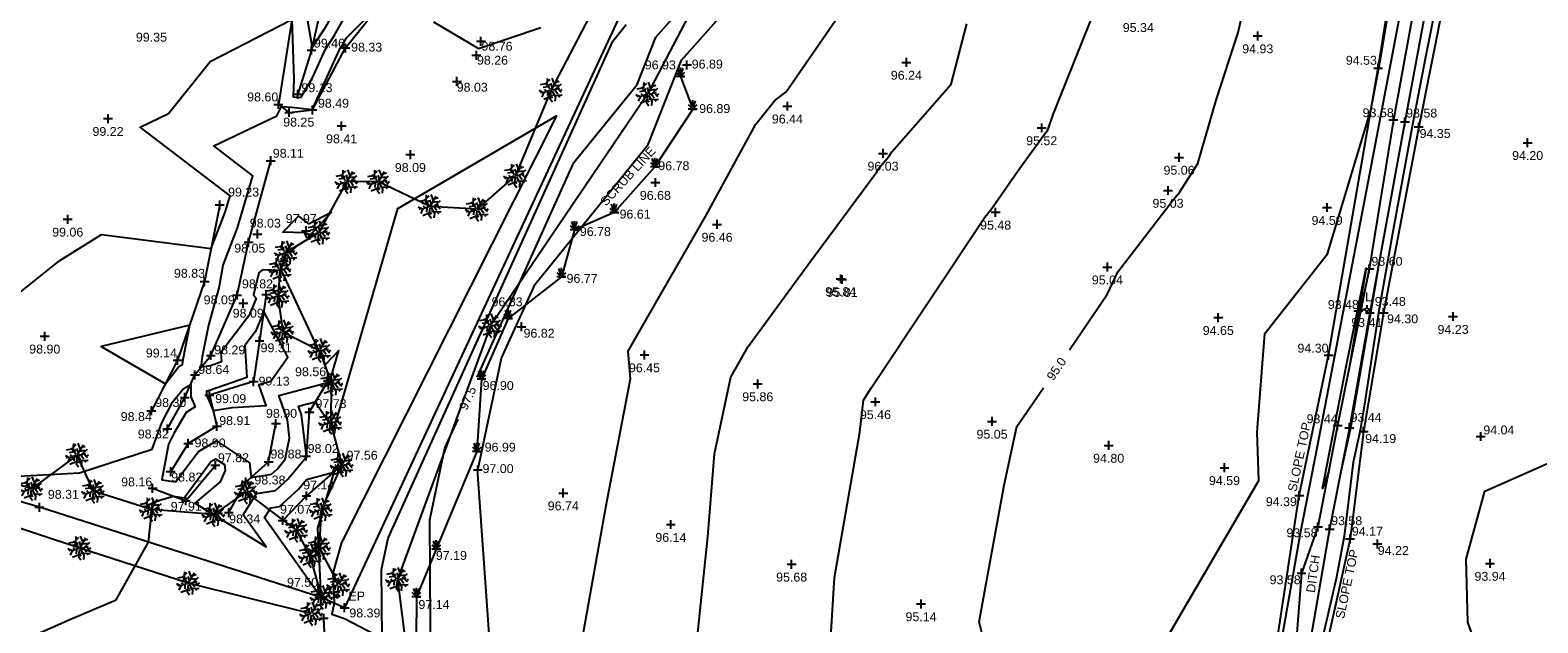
# Model space of a CAD drawing. Header units: metres. Extents: x 610185 to 614128, y 655663 to 660921.
# Tile 75 of 94: x 613217 to 613344, y 658086 to 658136. Entities that reach past the tile are written whole.
import ezdxf
from ezdxf.enums import TextEntityAlignment as Align

# ---------------------------------------------------------------- set-up
doc = ezdxf.new("R2010")
doc.units = ezdxf.units.M
doc.header["$MEASUREMENT"] = 0
doc.linetypes.add('DASHED', pattern=[19.05, 12.7, -6.35])
for name, color, linetype in [('3D_FENCE_ELEVATION', 7, 'Continuous'), ('3D_FENCE_LINE', 7, 'FENCELINE1'), ('3D_FENCE_SYMBOL', 7, 'Continuous'), ('CONTOUR_ELEVATION', 56, 'Continuous'), ('CONTOUR_MJR', 34, 'Continuous'), ('CONTOUR_MJR_LABELS', 56, 'Continuous'), ('CONTOUR_MNR', 53, 'Continuous'), ('CONTOUR_SYMBOL', 56, 'Continuous'), ('DITCH_ELEVATION', 34, 'Continuous'), ('DITCH_LINE', 34, 'Continuous'), ('DITCH_SYMBOL', 34, 'Continuous'), ('ELECTRICITY_POLE_CODE', 20, 'Continuous'), ('ELECTRICITY_POLE_SYMBOL', 20, 'Continuous'), ('HEDGE_LINE', 93, 'Continuous'), ('HEDGE_SYMBOL', 93, 'Continuous'), ('INVERT_LEVEL_CODE', 132, 'Continuous'), ('INVERT_LEVEL_ELEVATION', 132, 'Continuous'), ('INVERT_LEVEL_SYMBOL', 132, 'Continuous'), ('SCRUB_ELEVATION', 255, 'Continuous'), ('SCRUB_SYMBOL', 93, 'Continuous'), ('SCRUP_LINE', 7, 'Continuous'), ('SLOPE_BOTTOM_ELEVATION', 30, 'Continuous'), ('SLOPE_BOTTOM_LINE', 30, 'DASHED'), ('SLOPE_BOTTOM_SYMBOL', 30, 'Continuous'), ('SLOPE_TOP_ELEVATION', 40, 'Continuous'), ('SLOPE_TOP_LINE', 40, 'Continuous'), ('SLOPE_TOP_SYMBOL', 40, 'Continuous'), ('TEXTS', 7, 'Continuous')]:
    doc.layers.add(name, color=color, linetype=linetype)
doc.styles.add('REGULAR', font='swissl.ttf')
doc.linetypes.add('FENCELINE1', pattern='A,6.35,-2.54,[133,ltypeshp.shx,S=2.54,R=0,X=-2.54,Y=0],-2.54,25.4', length=36.83)

# ---------------------------------------------------------------- blocks, each defined once
blk = doc.blocks.new('092')
at = {"color": 0, "linetype": 'Continuous'}
for p, q in [((-0.23, 0.25), (-0.46, 0.21)), ((-0.13, 0.13), (-0.34, 0.1)), ((-0.2, -0.08), (-0.28, 0.01)), ((-0.04, 0.03), (-0.26, 0.29)), ((-0.17, 0.18), (-0.15, 0.48)), ((-0.16, 0.35), (-0.04, 0.44)), ((-0.1, 0.1), (-0.09, 0.24)), ((0.05, 0.08), (-0.01, 0.28)), ((0.03, 0.05), (0.26, 0.43)), ((0.14, 0.24), (0.04, 0.5)), ((0.06, 0), (0.37, 0.07)), ((0.1, 0.17), (0.33, 0.2)), ((0.14, 0.02), (0.28, -0.16)), ((0.2, 0.33), (0.34, 0.37)), ((0.2, 0.04), (0.43, 0.25)), ((0.28, 0.05), (0.42, -0.1)), ((0.37, -0.05), (0.47, 0.01)), ((-0.32, -0.12), (-0.5, -0.03)), ((-0.4, -0.08), (-0.46, -0.13)), ((-0.32, -0.12), (-0.4, -0.3)), ((-0.05, -0.02), (-0.32, -0.12)), ((-0.04, -0.29), (-0.31, -0.4)), ((-0.14, -0.06), (-0.15, -0.24)), ((-0.01, -0.06), (-0.05, -0.36)), ((-0.05, -0.36), (0.05, -0.5)), ((-0.03, -0.21), (0.06, -0.33)), ((0.04, -0.05), (0.18, -0.3)), ((0.09, -0.14), (0.08, -0.25)), ((0.14, -0.23), (0.46, -0.21)), ((0.18, -0.3), (0.16, -0.48)), ((0.31, -0.22), (0.36, -0.3))]:
    blk.add_line(p, q, dxfattribs=at)
blk = doc.blocks.new('003')
at = {"color": 0}
for p, q in [((-0.5, 0.5), (0, 0)), ((0.5, 0), (-0.5, 0)), ((0, 0), (-0.3, 0.94)), ((0, 0), (0, 1)), ((0, 0), (0.3, 0.94)), ((0, 0), (0.5, 0.5)), ((0, 0), (0.5, 0))]:
    blk.add_line(p, q, dxfattribs=at)
blk = doc.blocks.new('S061')
at = {"color": 0, "linetype": 'Continuous'}
for p, q in [((-0.5, 0), (0.5, 0)), ((0, -0.5), (0, 0.5))]:
    blk.add_line(p, q, dxfattribs=at)
blk = doc.blocks.new('S066')
at = {"color": 0, "linetype": 'Continuous'}
for p, q in [((-0.5, 0), (-0.19, 0)), ((-0.19, 0), (-0.18, 0.06)), ((-0.17, -0.08), (-0.19, 0)), ((-0.18, 0.06), (-0.16, 0.1)), ((-0.16, 0.1), (-0.13, 0.13)), ((-0.13, 0.13), (-0.1, 0.16)), ((-0.1, 0.16), (-0.06, 0.18)), ((-0.06, 0.18), (0, 0.19)), ((0, 0.5), (0, 0.19)), ((0, 0.19), (0.06, 0.18)), ((0.06, 0.18), (0.1, 0.16)), ((0.1, 0.16), (0.13, 0.13)), ((0.13, 0.13), (0.16, 0.1)), ((0.16, 0.1), (0.18, 0.06)), ((0.18, 0.06), (0.19, 0)), ((0.19, 0), (0.18, -0.04)), ((0.5, 0), (0.19, 0)), ((-0.16, -0.1), (-0.17, -0.08)), ((-0.13, -0.13), (-0.16, -0.1)), ((-0.1, -0.16), (-0.13, -0.13)), ((-0.06, -0.18), (-0.1, -0.16)), ((-0.02, -0.19), (-0.06, -0.18)), ((0, -0.19), (-0.02, -0.19)), ((0.06, -0.18), (0, -0.19)), ((0, -0.5), (0, -0.19)), ((0.1, -0.16), (0.06, -0.18)), ((0.13, -0.13), (0.1, -0.16)), ((0.16, -0.1), (0.13, -0.13)), ((0.18, -0.04), (0.16, -0.1))]:
    blk.add_line(p, q, dxfattribs=at)
blk = doc.blocks.new('044')
at = {"color": 0, "linetype": 'Continuous'}
for p, q in [((-0.5, 0), (-0.48, 0.13)), ((-0.48, -0.13), (-0.5, 0)), ((-0.48, 0.13), (-0.43, 0.25)), ((-0.43, 0.25), (-0.35, 0.35)), ((-0.4, 0.03), (-0.37, 0.16)), ((-0.39, -0.1), (-0.4, 0.03)), ((-0.37, 0.16), (-0.29, 0.27)), ((-0.35, 0.35), (-0.25, 0.43)), ((-0.3, 0), (-0.28, 0.11)), ((-0.28, -0.11), (-0.3, 0)), ((-0.29, 0.27), (-0.19, 0.35)), ((-0.28, 0.11), (-0.21, 0.21)), ((-0.25, 0.43), (-0.13, 0.48)), ((-0.21, 0.21), (-0.11, 0.28)), ((-0.19, 0.35), (-0.07, 0.39)), ((-0.13, 0.48), (0, 0.5)), ((-0.11, 0.28), (0, 0.3)), ((-0.07, 0.39), (0.07, 0.39)), ((0, 0.5), (0.13, 0.48)), ((0, 0.3), (0.11, 0.28)), ((0.07, 0.39), (0.19, 0.35)), ((0.11, 0.28), (0.21, 0.21)), ((0.13, 0.48), (0.25, 0.43)), ((0.19, 0.35), (0.29, 0.27)), ((0.21, 0.21), (0.28, 0.11)), ((0.25, 0.43), (0.35, 0.35)), ((0.28, 0.11), (0.3, 0)), ((0.3, 0), (0.28, -0.11)), ((0.29, 0.27), (0.37, 0.16)), ((0.35, 0.35), (0.43, 0.25)), ((0.37, 0.16), (0.4, 0.03)), ((0.4, 0.03), (0.39, -0.1)), ((0.43, 0.25), (0.48, 0.13)), ((0.48, 0.13), (0.5, 0)), ((0.5, 0), (0.48, -0.13)), ((-0.43, -0.25), (-0.48, -0.13)), ((-0.35, -0.35), (-0.43, -0.25)), ((-0.33, -0.22), (-0.39, -0.1)), ((-0.25, -0.43), (-0.35, -0.35)), ((-0.25, -0.32), (-0.33, -0.22)), ((-0.21, -0.21), (-0.28, -0.11)), ((-0.13, -0.38), (-0.25, -0.32)), ((-0.13, -0.48), (-0.25, -0.43)), ((-0.11, -0.28), (-0.21, -0.21)), ((0, -0.4), (-0.13, -0.38)), ((0, -0.5), (-0.13, -0.48)), ((0, -0.3), (-0.11, -0.28)), ((0.11, -0.28), (0, -0.3)), ((0.13, -0.38), (0, -0.4)), ((0.13, -0.48), (0, -0.5)), ((0.21, -0.21), (0.11, -0.28)), ((0.25, -0.32), (0.13, -0.38)), ((0.25, -0.43), (0.13, -0.48)), ((0.28, -0.11), (0.21, -0.21)), ((0.33, -0.22), (0.25, -0.32)), ((0.35, -0.35), (0.25, -0.43)), ((0.39, -0.1), (0.33, -0.22)), ((0.43, -0.25), (0.35, -0.35)), ((0.48, -0.13), (0.43, -0.25))]:
    blk.add_line(p, q, dxfattribs=at)

msp = doc.modelspace()

# ---------------------------------------------------------------- linework, layer by layer
at = {"layer": '3D_FENCE_LINE'}
for points in [[(613293.68, 658211.43, 99.42), (613286.85, 658193.61, 99.11), (613284.35, 658187.21, 98.31), (613267.24, 658138.21, 98.13), (613243.73, 658087.68, 98.39), (613241.75, 658088.53, 97.5), (613217.98, 658096.15, 98.31), (613170.18, 658109.93, 99.76)], [(613216.87, 657999.1, 97.33), (613222.8, 658009.08, 97.48), (613229.01, 658018.81, 97.38), (613240.19, 658055.7, 97.15), (613241.38, 658070.89, 97.48), (613242.38, 658078.59, 97.5), (613241.98, 658086.8, 97.76)]]:
    msp.add_polyline3d(points, dxfattribs=at)
at = {"layer": 'CONTOUR_MJR'}
for points in [[(613254.91, 658107.12, 97.5), (613263.08, 658125.21, 97.5), (613268.42, 658131.8, 97.5), (613269.98, 658135.78, 97.5), (613274.89, 658141.32, 97.5), (613277.14, 658152.26, 97.5), (613281.49, 658163.86, 97.5), (613286.13, 658174.37, 97.5), (613290.99, 658188.12, 97.5), (613292.17, 658189.07, 97.5), (613295.78, 658197.2, 97.5), (613298.49, 658200.86, 97.5), (613300.8, 658207.53, 97.5), (613300.93, 658207.88, 97.5), (613301.66, 658209.13, 97.5), (613301.45, 658214.11, 97.5), (613302.12, 658219.3, 97.5), (613302.1, 658219.41, 97.5)], [(613304.89, 658109.43, 95), (613308.11, 658114.13, 95), (613308.96, 658116.01, 95), (613313.57, 658121.95, 95), (613314.21, 658122.75, 95), (613315.72, 658125.12, 95), (613317.26, 658130.47, 95), (613319.14, 658136.18, 95), (613321.08, 658144.82, 95), (613322.41, 658147.08, 95), (613325.7, 658159.19, 95), (613325.74, 658159.86, 95), (613328.06, 658165.82, 95), (613330.26, 658171.12, 95), (613330.41, 658172.02, 95), (613331.71, 658174.87, 95), (613338.38, 658188.3, 95), (613340.39, 658189.86, 95), (613340.48, 658190.53, 95), (613340.14, 658192.8, 95), (613340.47, 658196.08, 95), (613345.41, 658201.76, 95)], [(613281.41, 658038.9, 95), (613281.41, 658038.9, 95), (613282.6, 658038.56, 95), (613285.07, 658037.87, 95), (613287.31, 658037.11, 95), (613289.5, 658042.53, 95), (613292.26, 658048.79, 95), (613294.28, 658058.43, 95), (613298.16, 658071.36, 95), (613299.05, 658079.4, 95), (613297.28, 658086.48, 95), (613299.39, 658098.01, 95), (613300.46, 658102.95, 95), (613302.69, 658106.21, 95)], [(613251.02, 658081.81, 97.5), (613250.91, 658095.1, 97.5), (613252.2, 658101.12, 97.5), (613253.31, 658103.57, 97.5)], [(613241.45, 658094.38, 97.5), (613241.73, 658088.64, 97.5), (613241.71, 658088.6, 97.5), (613236.98, 658095.26, 97.5), (613237.5, 658096.09, 97.5), (613238.23, 658096.2, 97.5), (613239.86, 658097.7, 97.5), (613240.51, 658098.48, 97.5), (613242.82, 658099.12, 97.5), (613241.45, 658094.38, 97.5)]]:
    msp.add_polyline3d(points, dxfattribs=at)
at = {"layer": 'CONTOUR_MNR'}
for points in [[(613256.13, 658082.7, 97), (613254.96, 658098.94, 97), (613254.96, 658099.28, 97), (613256.98, 658108.71, 97), (613259.81, 658114.96, 97), (613269.35, 658126.74, 97), (613272.15, 658133.86, 97), (613276.88, 658139.2, 97), (613280.1, 658141.71, 97), (613281.13, 658143.2, 97), (613284.92, 658152.89, 97), (613286.84, 658155.14, 97), (613289.24, 658161.52, 97), (613292.03, 658169.11, 97), (613293.53, 658176.91, 97), (613296.82, 658186.53, 97), (613302.19, 658195.5, 97), (613304.84, 658199.09, 97), (613305.28, 658200.34, 97), (613307.66, 658206.67, 97), (613310.66, 658211.87, 97), (613312.39, 658216.81, 97)], [(613263.86, 658085.44, 96.5), (613265.79, 658096.29, 96.5), (613267.85, 658106.99, 96.5), (613267.67, 658109.3, 96.5), (613269.23, 658112.07, 96.5), (613274.18, 658120.66, 96.5), (613278.43, 658128.44, 96.5), (613280.01, 658130.41, 96.5), (613280.99, 658131.17, 96.5), (613288.51, 658142.09, 96.5), (613289.19, 658143.85, 96.5), (613291.46, 658146.51, 96.5), (613294.73, 658150.79, 96.5), (613296, 658152.83, 96.5), (613296.37, 658156.27, 96.5), (613299.59, 658166.94, 96.5), (613302.03, 658173.27, 96.5), (613304.24, 658183.02, 96.5), (613305.98, 658187.34, 96.5), (613311.08, 658196.9, 96.5), (613313.28, 658202.67, 96.5), (613314.57, 658205.26, 96.5), (613317.51, 658214.48, 96.5), (613318.47, 658215.97, 96.5)], [(613312.93, 658084.82, 94.5), (613320.88, 658098.4, 94.5), (613320.74, 658102.47, 94.5), (613321.38, 658110.8, 94.5), (613326.67, 658117.52, 94.5), (613330.33, 658129.63, 94.5), (613331.12, 658133.75, 94.5), (613332.92, 658144.51, 94.5), (613335.6, 658157.26, 94.5), (613335.93, 658159.02, 94.5), (613338.5, 658169.2, 94.5), (613338.65, 658170.03, 94.5), (613340.94, 658184.5, 94.5), (613342.58, 658189.21, 94.5), (613343.07, 658190.31, 94.5), (613343.14, 658190.63, 94.5), (613343.27, 658192.02, 94.5), (613344.9, 658193.16, 94.5)], [(613322.27, 658081.95, 94), (613324.38, 658093.96, 94), (613325.81, 658101.31, 94), (613330.37, 658125.03, 94), (613333.59, 658141.89, 94), (613334.44, 658146.95, 94), (613335.7, 658152.95, 94), (613337.85, 658164.5, 94), (613338.93, 658168.77, 94), (613340.78, 658178.83, 94), (613340.78, 658178.83, 94)], [(613341.76, 658178.61, 94), (613341.09, 658172.23, 94), (613340.51, 658168.14, 94), (613339.91, 658164.09, 94), (613339.38, 658160.32, 94), (613338.31, 658154.74, 94), (613337.43, 658148.79, 94), (613336.78, 658144.72, 94), (613335.96, 658139.33, 94), (613334.94, 658134.1, 94), (613333.84, 658128.41, 94), (613332.15, 658119.22, 94), (613330.98, 658112.55, 94), (613329.85, 658105.22, 94), (613329.41, 658102.61, 94), (613328.82, 658099.96, 94), (613328.08, 658093.72, 94), (613327.41, 658090.24, 94), (613325.74, 658082.95, 94)], [(613244.9, 658141.16, 99.5), (613244.95, 658141.94, 99.5), (613243.95, 658143.46, 99.5), (613243.33, 658140.58, 99.5), (613240.51, 658137.63, 99.5), (613240.99, 658134.92, 99.5), (613242.15, 658136.67, 99.5), (613244.41, 658140.67, 99.5), (613244.9, 658141.16, 99.5)], [(613215.17, 658098.71, 98.5), (613217.26, 658098.82, 98.5), (613221.36, 658099.06, 98.5), (613227.48, 658101.05, 98.5), (613228.32, 658103.28, 98.5), (613229.21, 658105, 98.5), (613230.11, 658106.14, 98.5), (613230.75, 658106.51, 98.5), (613230.76, 658105.46, 98.5), (613231.13, 658104.62, 98.5), (613230.35, 658104.14, 98.5), (613229.32, 658102.38, 98.5), (613228.88, 658101.48, 98.5), (613228.32, 658098.47, 98.5), (613229.5, 658098.29, 98.5), (613230.26, 658099.32, 98.5), (613231.39, 658100.85, 98.5), (613232.91, 658101.75, 98.5), (613235.71, 658099.88, 98.5), (613235.85, 658098.67, 98.5), (613237.57, 658098.93, 98.5), (613238.03, 658099.35, 98.5), (613238.72, 658100.19, 98.5), (613239.09, 658101.96, 98.5), (613238.9, 658103.53, 98.5), (613238.17, 658105.58, 98.5), (613242.21, 658106.64, 98.5), (613242.38, 658106.38, 98.5), (613243.25, 658109.37, 98.5), (613242.13, 658108.18, 98.5), (613238.4, 658116.12, 98.5), (613236.81, 658116.17, 98.5), (613236.5, 658115.92, 98.5), (613236.04, 658114.06, 98.5), (613236.26, 658113.75, 98.5), (613235.64, 658112.28, 98.5), (613233.29, 658109.21, 98.5), (613233.34, 658108.4, 98.5), (613232.41, 658108.08, 98.5), (613231.64, 658107.96, 98.5), (613231.75, 658108.85, 98.5), (613232.24, 658111.4, 98.5), (613233.14, 658114.66, 98.5), (613233.47, 658116.55, 98.5), (613234.69, 658119.7, 98.5), (613236, 658124.08, 98.5), (613232.69, 658126.61, 98.5), (613238.01, 658129.15, 98.5), (613238.4, 658129.93, 98.5), (613239.26, 658129.87, 98.5), (613240.98, 658129.68, 98.5), (613241.01, 658129.72, 98.5), (613243.37, 658134.85, 98.5), (613243.56, 658135.14, 98.5), (613243.89, 658135.72, 98.5), (613246.71, 658138.51, 98.5)], [(613216.2, 658114.13, 99), (613219.69, 658116.95, 99), (613223.22, 658119.14, 99), (613232.47, 658117.98, 99), (613233.66, 658121.04, 99), (613234.07, 658122.4, 99), (613226.49, 658128.21, 99), (613228.86, 658129.34, 99), (613232.39, 658133.74, 99), (613239.28, 658137.27, 99), (613239.45, 658132.25, 99), (613239.38, 658130.76, 99), (613239.67, 658130.74, 99), (613240.03, 658130.7, 99), (613240.98, 658132.31, 99), (613242.11, 658134.77, 99), (613242.86, 658135.9, 99), (613244.15, 658138.2, 99)], [(613284.46, 658080.17, 95.5), (613285.06, 658090.23, 95.5), (613287.2, 658102.49, 95.5), (613287.51, 658105.19, 95.5), (613288.19, 658106.25, 95.5), (613297.74, 658120.61, 95.5), (613298.26, 658121.23, 95.5), (613300.69, 658124.73, 95.5), (613302.79, 658127.62, 95.5), (613303.02, 658127.9, 95.5), (613303.09, 658128.02, 95.5), (613303.52, 658129.27, 95.5), (613307.17, 658138.41, 95.5)], [(613216.15, 658084.75, 98), (613220.55, 658086.69, 98), (613224.45, 658088.35, 98), (613227.17, 658093.2, 98), (613227.56, 658096.58, 98), (613229.3, 658097.09, 98), (613230.2, 658096.95, 98), (613232.15, 658099.6, 98), (613232.44, 658100.01, 98), (613232.85, 658100.24, 98), (613233.59, 658099.75, 98), (613233.65, 658099.24, 98), (613233.22, 658098.29, 98), (613231.1, 658096.49, 98), (613237.1, 658092.8, 98), (613235.17, 658095.52, 98), (613236.31, 658097.32, 98), (613237.9, 658097.57, 98), (613238.94, 658098.52, 98), (613240.48, 658100.38, 98), (613240.6, 658100.42, 98), (613240.5, 658100.71, 98), (613240.1, 658103.95, 98), (613239.84, 658104.67, 98), (613241.26, 658105.04, 98), (613242.81, 658102.7, 98), (613248.23, 658121.33, 98), (613261.61, 658129.14, 98), (613243.48, 658093.17, 98), (613242.74, 658090.6, 98), (613242.86, 658088.05, 98), (613242.65, 658087.14, 98), (613243.71, 658086.76, 98), (613246.9, 658085.12, 98), (613246.85, 658090.91, 98), (613247.42, 658093.54, 98), (613266.36, 658135.45, 98), (613267.49, 658136.85, 98)], [(613251.24, 658137.09, 98.5), (613255.03, 658134.82, 98.5), (613260.28, 658136.6, 98.5)], [(613273.5, 658085.32, 96), (613274.37, 658093.66, 96), (613274.94, 658100.65, 96), (613276.32, 658107.13, 96), (613277.79, 658109.71, 96), (613282.84, 658116.62, 96), (613288.64, 658124.43, 96), (613288.72, 658124.64, 96), (613289.65, 658125.73, 96), (613289.91, 658126.11, 96), (613294.91, 658131.82, 96), (613296.23, 658136.9, 96)], [(613240.57, 658118.84, 98), (613240.36, 658119.28, 98), (613238.52, 658119.33, 98), (613239.85, 658120.7, 98), (613240.68, 658120.06, 98), (613242.62, 658121.03, 98), (613240.57, 658118.84, 98)], [(613326.77, 658099.16, 93.5), (613326.77, 658099.17, 93.5), (613326.23, 658097.74, 93.5), (613328.24, 658108.03, 93.5), (613329.92, 658116.31, 93.5), (613329.43, 658113.36, 93.5), (613328.53, 658108.04, 93.5), (613328.54, 658108.05, 93.5)], [(613330.9, 658116.13, 93.5), (613330.9, 658116.13, 93.5), (613330.28, 658112.54, 93.5)], [(613236.91, 658112.65, 99), (613236.21, 658110.97, 99), (613235.31, 658109.8, 99), (613235.48, 658107.09, 99), (613232.33, 658105.99, 99), (613232.07, 658105.95, 99), (613232.08, 658105.59, 99), (613232.63, 658104.31, 99), (613234.25, 658104.55, 99), (613237.12, 658104.74, 99), (613236.49, 658106.5, 99), (613237.51, 658106.77, 99), (613238.93, 658108.8, 99), (613236.91, 658112.65, 99)], [(613330.28, 658112.54, 93.5), (613330.23, 658112.22, 93.5), (613328.61, 658102.82, 93.5), (613327.76, 658099.01, 93.5)], [(613230.1, 658108.61, 99), (613230.66, 658111.5, 99), (613223.2, 658109.7, 99), (613228.61, 658106.56, 99), (613229.74, 658108.01, 99), (613230.05, 658108.19, 99), (613230.1, 658108.61, 99)], [(613340.54, 658080.79, 94), (613338.5, 658086.45, 94), (613338.35, 658091.76, 94), (613339.93, 658097.51, 94), (613347.44, 658100.83, 94)]]:
    msp.add_polyline3d(points, dxfattribs=at)
at = {"layer": 'DITCH_LINE'}
for points in [[(613343.97, 658190.48, 94.22), (613340.97, 658180.12, 94.04), (613339.23, 658168.46, 93.64), (613335.79, 658149.13, 93.56), (613334.24, 658139.77, 93.52), (613332.22, 658128.82, 93.58), (613330.19, 658116.25, 93.6), (613327.52, 658103.03, 93.44), (613325.86, 658094.49, 93.58), (613324.47, 658090.6, 93.58), (613323.92, 658083.37, 93.64), (613322.43, 658074.71, 93.44), (613319.76, 658063.43, 93.48), (613319.31, 658058.4, 93.43), (613317.58, 658048.12, 93.47), (613316.75, 658035.09, 93.53), (613315.48, 658026.4, 93.22)], [(613344.93, 658190.21, 94.22), (613341.95, 658179.91, 94.04), (613340.22, 658168.3, 93.64), (613339, 658160.42, 93.58), (613338.36, 658157.55, 93.6), (613336.78, 658148.95, 93.56), (613335.22, 658139.59, 93.52), (613333.2, 658128.64, 93.58), (613330.24, 658112.54, 93.48), (613328.51, 658102.85, 93.44), (613326.84, 658094.31, 93.58), (613324.91, 658083.2, 93.64), (613323.41, 658074.51, 93.44), (613320.75, 658063.27, 93.48), (613320.31, 658058.28, 93.43), (613318.58, 658048.01, 93.47), (613317.74, 658034.99, 93.53), (613316.47, 658026.26, 93.22)]]:
    msp.add_polyline3d(points, dxfattribs=at)
at = {"layer": 'HEDGE_LINE'}
for points in [[(613294.84, 658202.45, 97.92), (613286.74, 658186.53, 97.6), (613281.63, 658161.32, 97.07), (613272.7, 658137.48, 96.95), (613269.3, 658130.99, 96.93), (613256.03, 658111.45, 96.88), (613248.18, 658090.06, 97.11), (613249.38, 658080.7, 97.13), (613248.16, 658053.89, 96.84), (613253.86, 658050.12, 96.49)], [(613264.71, 658138.12, 98.06), (613261.16, 658131.34, 97.84), (613258.15, 658124.11, 97.83), (613254.92, 658121.28, 98.08), (613250.95, 658121.52, 97.89), (613246.58, 658123.6, 98.21), (613243.91, 658123.61, 98.34), (613241.54, 658119.3, 97.87), (613238.78, 658117.62, 98.41), (613238.29, 658116.19, 98.08), (613238.1, 658113.96, 98.59), (613238.52, 658110.94, 98.45), (613241.62, 658109.37, 98.59), (613242.63, 658106.55, 98.43), (613242.54, 658103.3, 97.82), (613243.5, 658099.71, 97.58), (613241.75, 658095.95, 96.85), (613241.59, 658092.71, 97.62), (613243.22, 658089.63, 97.83)], [(613240.93, 658087.17, 97.84), (613230.54, 658089.75, 97.84), (613221.38, 658092.71, 98.07), (613210.3, 658096.36, 98.37), (613200.52, 658099.52, 98.62), (613191.17, 658102.42, 98.88), (613181.78, 658105.27, 99.17), (613172.23, 658108.21, 99.53), (613163.5, 658110.94, 99.88), (613154.61, 658113.35, 100.17), (613143.57, 658116.78, 100.42), (613141.96, 658117.77, 100.51)], [(613241.81, 658088.56, 97.48), (613240.82, 658092.06, 97.63), (613239.67, 658094.21, 96.99), (613235.41, 658097.45, 98.45), (613232.69, 658095.53, 97.99), (613227.41, 658095.97, 97.92), (613222.53, 658097.5, 98.29), (613221.17, 658100.55, 98.61), (613217.3, 658097.71, 98.28), (613208.14, 658100.68, 98.66), (613200.07, 658103.55, 98.95), (613190.76, 658106.26, 99.25), (613182.82, 658108.6, 99.44), (613175.28, 658110.83, 99.5), (613169.84, 658112.3, 99.77), (613165.86, 658114.33, 99.9), (613164.18, 658115.32, 100.03)]]:
    msp.add_polyline3d(points, dxfattribs=at)
at = {"layer": 'SCRUP_LINE'}
msp.add_polyline3d([(613272.06, 658132.47, 96.93), (613273.1, 658129.72, 96.89), (613269.92, 658124.85, 96.78), (613266.48, 658121, 96.61), (613263.14, 658119.53, 96.78), (613262.02, 658115.58, 96.77), (613257.53, 658112.07, 96.83), (613255.28, 658106.94, 96.9), (613254.9, 658100.86, 96.99), (613251.47, 658092.61, 97.19), (613249.79, 658088.6, 97.14), (613249.74, 658081.45, 97.1), (613252, 658076.98, 97.02), (613252.18, 658070.84, 96.98), (613251.82, 658064.3, 96.88), (613250.09, 658057.6, 96.81), (613250.3, 658055.21, 96.87), (613253.75, 658053.03, 96.73), (613254.31, 658050.74, 96.52)], dxfattribs=at)
at = {"layer": 'SLOPE_BOTTOM_LINE'}
for points in [[(613239.39, 658137.96, 99.04), (613238.14, 658130.12, 98.6), (613239.05, 658129.43, 98.25), (613241.01, 658129.65, 98.49), (613243.8, 658134.88, 98.33), (613247.87, 658139.95, 98.57)], [(613228.78, 658102.76, 98.32), (613230.25, 658105.41, 98.3), (613231.1, 658107.3, 98.64), (613232.44, 658108.95, 98.29), (613234.66, 658114.03, 98.09), (613235.63, 658118.49, 98.05), (613237.5, 658125.37, 98.11)], [(613242.33, 658106.84, 98.56), (613240.75, 658104.17, 97.73), (613240.48, 658100.46, 98.02)], [(613227.53, 658097.75, 98.16), (613230.33, 658096.7, 97.91), (613232.83, 658099.7, 97.82)], [(613243.19, 658099.45, 97.56), (613240.52, 658097.11, 97.14), (613238.51, 658095.04, 97.07)]]:
    msp.add_polyline3d(points, dxfattribs=at)
at = {"layer": 'SLOPE_TOP_LINE'}
for points in [[(613341.63, 658190.02, 94.95), (613342.26, 658194.26, 94.91), (613345.69, 658195.44, 94.74), (613345.92, 658190.14, 94.79), (613342.77, 658179.86, 94.7), (613340.87, 658167.96, 94.44), (613339.57, 658157.63, 94.31), (613339.76, 658160.21, 94.42), (613337.98, 658148.66, 94.37), (613336.54, 658139.12, 94.39), (613334.36, 658128.22, 94.35), (613331.4, 658112.55, 94.3), (613329.71, 658102.53, 94.19), (613328.57, 658093.49, 94.17)], [(613313.86, 658026.49, 94.21), (613315.06, 658037.04, 94.12), (613319.06, 658066.92, 94.32), (613321.53, 658079.02, 94.14), (613324.28, 658097.13, 94.39), (613326.76, 658108.96, 94.3), (613330.94, 658133.18, 94.53), (613332.72, 658144.2, 94.56), (613335.59, 658158.04, 94.59), (613338.47, 658169.23, 94.54), (613340.92, 658187.7, 94.83), (613341.63, 658190.02, 94.95)], [(613247.33, 658159.37, 100.3), (613246.49, 658155.85, 100.2), (613245.49, 658152.76, 99.53), (613244.9, 658150.14, 99.97), (613243.86, 658146.58, 100.2), (613243.63, 658144.76, 99.42), (613244.48, 658141.33, 99.63), (613241.54, 658137.32, 99.93), (613240.94, 658134.69, 99.46), (613239.78, 658130.97, 99.13)], [(613233.19, 658121.64, 99.23), (613231.92, 658115.17, 98.83), (613229.63, 658108.54, 99.14), (613227.43, 658104.29, 98.84)], [(613237.12, 658114.08, 98.82), (613236.55, 658110.17, 99.31), (613236.05, 658106.74, 99.13), (613232.32, 658105.61, 99.09), (613232.96, 658102.98, 98.91), (613230.54, 658101.53, 98.9), (613229.06, 658099.15, 98.82)], [(613233.96, 658095.7, 98.34), (613235.4, 658098.27, 98.38), (613237.32, 658099.98, 98.88), (613237.94, 658103.2, 98.9)], [(613328.57, 658093.49, 94.17), (613326.2, 658082.82, 94.2), (613324.11, 658073.99, 94.07), (613322.26, 658063.55, 94.18), (613321.3, 658057.95, 94.12), (613320.2, 658047.81, 94.11), (613318.72, 658034.78, 94.08), (613318.07, 658025.23, 94.02), (613324.25, 658022.49, 94.03), (613332.48, 658018.45, 93.9), (613340.84, 658015.12, 93.9)]]:
    msp.add_polyline3d(points, dxfattribs=at)

# ---------------------------------------------------------------- block references
at = {"layer": '3D_FENCE_SYMBOL', "xscale": 0.75, "yscale": 0.75, "zscale": 0.75}
for p in [(613217.98, 658096.15, 98.31), (613241.75, 658088.53, 97.5), (613241.98, 658086.8, 97.76), (613243.73, 658087.68, 98.39)]:
    msp.add_blockref('S061', p, dxfattribs=at)
at = {"layer": 'CONTOUR_SYMBOL', "xscale": 0.75, "yscale": 0.75, "zscale": 0.75}
for p in [(613255.23, 658135.44, 98.76), (613320.78, 658135.89, 94.93), (613254.85, 658134.26, 98.26), (613272.62, 658133.44, 96.89), (613291.13, 658133.66, 96.24), (613253.21, 658132.06, 98.03), (613281.09, 658129.97, 96.44), (613223.77, 658128.92, 99.22), (613243.48, 658128.3, 98.41), (613302.55, 658128.14, 95.52), (613343.55, 658126.89, 94.2), (613249.28, 658125.88, 98.09), (613289.16, 658125.99, 96.03), (613314.14, 658125.65, 95.06), (613269.95, 658123.53, 96.68), (613313.21, 658122.86, 95.03), (613326.63, 658121.42, 94.59), (613220.37, 658120.43, 99.06), (613275.16, 658120, 96.46), (613298.66, 658121.02, 95.48), (613236.37, 658119.18, 98.03), (613240.48, 658119.47, 97.97), (613308.09, 658116.4, 95.04), (613285.59, 658115.41, 95.84), (613285.71, 658115.35, 95.81), (613235.18, 658113.35, 98.09), (613337.26, 658112.23, 94.23), (613258.66, 658111.37, 96.82), (613317.45, 658112.14, 94.65), (613218.43, 658110.57, 98.9), (613269.03, 658108.99, 96.45), (613278.59, 658106.55, 95.86), (613288.52, 658105.04, 95.46), (613298.36, 658103.39, 95.05), (613339.59, 658102.11, 94.04), (613308.2, 658101.36, 94.8), (613317.97, 658099.48, 94.59), (613254.97, 658099.29, 97), (613262.18, 658097.35, 96.74), (613271.26, 658094.69, 96.14), (613330.87, 658093.05, 94.22), (613281.45, 658091.34, 95.68), (613340.38, 658091.41, 93.94), (613292.37, 658088, 95.14)]:
    msp.add_blockref('S061', p, dxfattribs=at)
at = {"layer": 'DITCH_SYMBOL', "xscale": 0.75, "yscale": 0.75, "zscale": 0.75}
for p in [(613332.22, 658128.82, 93.58), (613333.2, 658128.64, 93.58), (613330.19, 658116.25, 93.6), (613329.26, 658112.72, 93.48), (613330.24, 658112.54, 93.48), (613327.52, 658103.03, 93.44), (613328.51, 658102.85, 93.44), (613325.86, 658094.49, 93.58), (613326.84, 658094.31, 93.58), (613324.47, 658090.6, 93.58)]:
    msp.add_blockref('S061', p, dxfattribs=at)
at = {"layer": 'ELECTRICITY_POLE_SYMBOL', "xscale": 0.3, "yscale": 0.3, "zscale": 0.3}
msp.add_blockref('044', (613243.1, 658088.66, 97.84), dxfattribs=at)
at = {"layer": 'HEDGE_SYMBOL', "xscale": 2, "yscale": 2, "zscale": 2}
for p in [(613261.16, 658131.34, 97.84), (613269.3, 658130.99, 96.93), (613243.91, 658123.61, 98.34), (613246.58, 658123.6, 98.21), (613258.15, 658124.11, 97.83), (613250.95, 658121.52, 97.89), (613254.92, 658121.28, 98.08), (613241.54, 658119.3, 97.87), (613238.78, 658117.62, 98.41), (613238.29, 658116.19, 98.08), (613238.1, 658113.96, 98.59), (613238.52, 658110.94, 98.45), (613256.03, 658111.45, 96.88), (613241.62, 658109.37, 98.59), (613242.63, 658106.55, 98.43), (613242.54, 658103.3, 97.82), (613221.17, 658100.55, 98.61), (613243.5, 658099.71, 97.58), (613217.3, 658097.71, 98.28), (613222.53, 658097.5, 98.29), (613235.41, 658097.45, 98.45), (613227.41, 658095.97, 97.92), (613232.69, 658095.53, 97.99), (613241.75, 658095.95, 96.85), (613239.67, 658094.21, 96.99), (613221.38, 658092.71, 98.07), (613241.59, 658092.71, 97.62), (613240.82, 658092.06, 97.63), (613248.18, 658090.06, 97.11), (613230.54, 658089.75, 97.84), (613243.22, 658089.63, 97.83), (613241.81, 658088.56, 97.48), (613240.93, 658087.17, 97.84)]:
    msp.add_blockref('092', p, dxfattribs=at)
at = {"layer": 'INVERT_LEVEL_SYMBOL', "xscale": 0.75, "yscale": 0.75, "zscale": 0.75}
msp.add_blockref('S066', (613329.98, 658112.81, 93.41), dxfattribs=at)
at = {"layer": 'SCRUB_SYMBOL', "xscale": 0.75, "yscale": 0.75, "zscale": 0.75}
for p in [(613272.06, 658132.47, 96.93), (613273.1, 658129.72, 96.89), (613269.92, 658124.85, 96.78), (613266.48, 658121, 96.61), (613263.14, 658119.53, 96.78), (613262.02, 658115.58, 96.77), (613257.53, 658112.07, 96.83), (613255.28, 658106.94, 96.9), (613254.9, 658100.86, 96.99), (613251.47, 658092.61, 97.19), (613249.79, 658088.6, 97.14)]:
    msp.add_blockref('003', p, dxfattribs=at)
at = {"layer": 'SLOPE_BOTTOM_SYMBOL', "xscale": 0.75, "yscale": 0.75, "zscale": 0.75}
for p in [(613243.8, 658134.88, 98.33), (613238.14, 658130.12, 98.6), (613239.05, 658129.43, 98.25), (613241.01, 658129.65, 98.49), (613237.5, 658125.37, 98.11), (613235.63, 658118.49, 98.05), (613234.66, 658114.03, 98.09), (613232.44, 658108.95, 98.29), (613231.1, 658107.3, 98.64), (613242.33, 658106.84, 98.56), (613230.25, 658105.41, 98.3), (613240.75, 658104.17, 97.73), (613228.78, 658102.76, 98.32), (613232.83, 658099.7, 97.82), (613240.48, 658100.46, 98.02), (613243.19, 658099.45, 97.56), (613227.53, 658097.75, 98.16), (613240.52, 658097.11, 97.14), (613230.33, 658096.7, 97.91), (613238.51, 658095.04, 97.07)]:
    msp.add_blockref('S061', p, dxfattribs=at)
at = {"layer": 'SLOPE_TOP_SYMBOL', "xscale": 0.75, "yscale": 0.75, "zscale": 0.75}
for p in [(613240.94, 658134.69, 99.46), (613330.94, 658133.18, 94.53), (613239.78, 658130.97, 99.13), (613334.36, 658128.22, 94.35), (613233.19, 658121.64, 99.23), (613231.92, 658115.17, 98.83), (613237.12, 658114.08, 98.82), (613331.4, 658112.55, 94.3), (613236.55, 658110.17, 99.31), (613229.63, 658108.54, 99.14), (613326.76, 658108.96, 94.3), (613236.05, 658106.74, 99.13), (613232.32, 658105.61, 99.09), (613227.43, 658104.29, 98.84), (613232.96, 658102.98, 98.91), (613237.94, 658103.2, 98.9), (613329.71, 658102.53, 94.19), (613230.54, 658101.53, 98.9), (613237.32, 658099.98, 98.88), (613229.06, 658099.15, 98.82), (613235.4, 658098.27, 98.38), (613324.28, 658097.13, 94.39), (613233.96, 658095.7, 98.34), (613328.57, 658093.49, 94.17)]:
    msp.add_blockref('S061', p, dxfattribs=at)

# ---------------------------------------------------------------- texts
at = {"layer": '3D_FENCE_ELEVATION', "style": 'REGULAR'}
for s, p in [('98.31', (613218.69, 658096.86, 98.31)), ('97.50', (613238.87, 658089.44, 97.5)), ('98.39', (613244.13, 658086.86, 98.39))]:
    msp.add_text(s, height=0.75, dxfattribs=at).set_placement(p)
at = {"layer": 'CONTOUR_ELEVATION', "style": 'REGULAR'}
for s, p in [('95.34', (613310.7, 658136.97, 95.34)), ('99.35', (613227.43, 658136.16, 99.35)), ('98.26', (613256.21, 658134.22, 98.26)), ('98.76', (613256.59, 658135.4, 98.76)), ('94.93', (613320.78, 658135.18, 94.93)), ('96.89', (613274.33, 658133.89, 96.89)), ('96.24', (613291.13, 658132.95, 96.24)), ('98.03', (613254.5, 658131.94, 98.03)), ('96.44', (613281.09, 658129.26, 96.44)), ('99.22', (613223.77, 658128.21, 99.22)), ('98.41', (613243.48, 658127.59, 98.41)), ('95.52', (613302.55, 658127.43, 95.52)), ('96.03', (613289.16, 658125.28, 96.03)), ('94.20', (613343.55, 658126.18, 94.2)), ('98.09', (613249.28, 658125.17, 98.09)), ('95.06', (613314.14, 658124.94, 95.06)), ('96.68', (613269.95, 658122.82, 96.68)), ('95.03', (613313.21, 658122.15, 95.03)), ('98.03', (613237.04, 658120.48, 98.03)), ('97.97', (613240.07, 658120.87, 97.97)), ('95.48', (613298.66, 658120.31, 95.48)), ('94.59', (613326.63, 658120.71, 94.59)), ('99.06', (613220.37, 658119.72, 99.06)), ('96.46', (613275.16, 658119.29, 96.46)), ('95.04', (613308.09, 658115.69, 95.04)), ('95.84', (613285.59, 658114.7, 95.84)), ('95.81', (613285.71, 658114.64, 95.81)), ('98.09', (613235.6, 658112.89, 98.09)), ('94.65', (613317.45, 658111.43, 94.65)), ('94.23', (613337.26, 658111.52, 94.23)), ('96.82', (613260.14, 658111.2, 96.82)), ('98.90', (613218.43, 658109.86, 98.9)), ('96.45', (613269.03, 658108.28, 96.45)), ('95.86', (613278.59, 658105.84, 95.86)), ('95.46', (613288.52, 658104.33, 95.46)), ('95.05', (613298.36, 658102.68, 95.05)), ('94.80', (613308.2, 658100.65, 94.8)), ('97.00', (613256.68, 658099.78, 97)), ('94.59', (613317.97, 658098.77, 94.59)), ('96.74', (613262.18, 658096.64, 96.74)), ('96.14', (613271.26, 658093.98, 96.14)), ('94.22', (613332.22, 658092.88, 94.22)), ('95.68', (613281.45, 658090.63, 95.68)), ('93.94', (613340.38, 658090.7, 93.94)), ('95.14', (613292.37, 658087.29, 95.14))]:
    msp.add_text(s, height=0.75, dxfattribs=at).set_placement(p, align=Align.TOP_CENTER)
msp.add_text('94.04', height=0.75, dxfattribs=at).set_placement((613339.81, 658102.29, 94.04))
at = {"layer": 'CONTOUR_MJR_LABELS', "style": 'REGULAR'}
for s, rotation, p in [('95.0', 55.6224, (613303.79, 658107.82, 95)), ('97.5', 65.6842, (613254.11, 658105.35, 97.5))]:
    msp.add_text(s, height=0.75, rotation=rotation, dxfattribs=at).set_placement(p, align=Align.MIDDLE_CENTER)
at = {"layer": 'DITCH_ELEVATION', "style": 'REGULAR'}
for s, p in [('93.58', (613329.63, 658129.04, 93.58)), ('93.58', (613333.3, 658129.01, 93.58)), ('93.60', (613330.37, 658116.51, 93.6)), ('93.48', (613330.65, 658113.13, 93.48)), ('93.48', (613326.69, 658112.87, 93.48)), ('93.44', (613324.9, 658103.23, 93.44)), ('93.44', (613328.61, 658103.35, 93.44)), ('93.58', (613326.97, 658094.64, 93.58)), ('93.58', (613323.2, 658093.62, 93.58)), ('93.58', (613321.78, 658089.66, 93.58))]:
    msp.add_text(s, height=0.75, dxfattribs=at).set_placement(p)
at = {"layer": 'ELECTRICITY_POLE_CODE', "style": 'REGULAR'}
msp.add_text('EP', height=0.75, dxfattribs=at).set_placement((613244.05, 658088.66, 97.84), align=Align.MIDDLE_LEFT)
at = {"layer": 'INVERT_LEVEL_CODE', "style": 'REGULAR'}
msp.add_text('IL', height=0.75, dxfattribs=at).set_placement((613329.98, 658113.52, 93.41), align=Align.CENTER)
at = {"layer": 'INVERT_LEVEL_ELEVATION', "style": 'REGULAR'}
msp.add_text('93.41', height=0.75, dxfattribs=at).set_placement((613329.98, 658112.1, 93.41), align=Align.TOP_CENTER)
at = {"layer": 'SCRUB_ELEVATION', "style": 'REGULAR'}
for s, p in [('96.93', (613270.37, 658133.82, 96.93)), ('96.89', (613274.96, 658130.14, 96.89)), ('96.78', (613271.51, 658125.32, 96.78)), ('96.61', (613268.24, 658121.24, 96.61)), ('96.78', (613264.89, 658119.77, 96.78)), ('96.77', (613263.77, 658115.82, 96.77)), ('96.83', (613257.44, 658113.85, 96.83)), ('96.90', (613256.69, 658106.79, 96.9)), ('96.99', (613256.86, 658101.59, 96.99)), ('97.19', (613252.74, 658092.46, 97.19)), ('97.14', (613251.27, 658088.32, 97.14))]:
    msp.add_text(s, height=0.75, dxfattribs=at).set_placement(p, align=Align.TOP_CENTER)
at = {"layer": 'SLOPE_BOTTOM_ELEVATION', "style": 'REGULAR'}
for s, p in [('98.33', (613244.28, 658134.57, 98.33)), ('98.60', (613235.51, 658130.37, 98.6)), ('98.49', (613241.48, 658129.84, 98.49)), ('98.25', (613238.55, 658128.25, 98.25)), ('98.11', (613237.67, 658125.62, 98.11)), ('98.05', (613234.42, 658117.62, 98.05)), ('98.09', (613231.84, 658113.26, 98.09)), ('98.29', (613232.73, 658109.04, 98.29)), ('98.64', (613231.38, 658107.39, 98.64)), ('98.56', (613239.55, 658107.2, 98.56)), ('98.30', (613227.75, 658104.6, 98.3)), ('97.73', (613241.27, 658104.51, 97.73)), ('98.32', (613226.28, 658101.95, 98.32)), ('98.02', (613240.61, 658100.73, 98.02)), ('97.82', (613233.04, 658099.95, 97.82)), ('97.56', (613243.9, 658100.16, 97.56)), ('98.16', (613224.88, 658097.91, 98.16)), ('97.14', (613240.24, 658097.65, 97.14)), ('97.91', (613229.06, 658095.85, 97.91)), ('97.07', (613238.28, 658095.6, 97.07))]:
    msp.add_text(s, height=0.75, dxfattribs=at).set_placement(p)
at = {"layer": 'SLOPE_TOP_ELEVATION', "style": 'REGULAR'}
for s, p in [('99.46', (613241.14, 658134.91, 99.46)), ('94.53', (613328.21, 658133.46, 94.53)), ('99.13', (613240.09, 658131.15, 99.13)), ('94.35', (613334.43, 658127.29, 94.35)), ('99.23', (613233.9, 658122.35, 99.23)), ('98.83', (613229.33, 658115.5, 98.83)), ('98.82', (613235.07, 658114.61, 98.82)), ('94.30', (613331.69, 658111.66, 94.3)), ('99.14', (613226.96, 658108.78, 99.14)), ('99.31', (613236.64, 658109.22, 99.31)), ('94.30', (613324.13, 658109.19, 94.3)), ('99.13', (613236.47, 658106.41, 99.13)), ('99.09', (613232.81, 658104.93, 99.09)), ('98.84', (613224.84, 658103.42, 98.84)), ('98.91', (613233.15, 658103.08, 98.91)), ('98.90', (613237.1, 658103.69, 98.9)), ('98.90', (613231.07, 658101.2, 98.9)), ('94.19', (613329.84, 658101.56, 94.19)), ('98.88', (613237.47, 658100.26, 98.88)), ('98.82', (613229.1, 658098.32, 98.82)), ('98.38', (613236.12, 658098.07, 98.38)), ('94.39', (613321.46, 658096.24, 94.39)), ('98.34', (613233.99, 658094.79, 98.34)), ('94.17', (613328.72, 658093.75, 94.17))]:
    msp.add_text(s, height=0.75, dxfattribs=at).set_placement(p)
at = {"layer": 'TEXTS', "style": 'REGULAR'}
for s, rotation, p in [('SCRUB LINE', 47.5179, (613265.78, 658121.49, 95.31)), ('SLOPE TOP', 77.9334, (613324.03, 658097.41, 95.05)), ('DITCH', 81.9792, (613325.59, 658088.9, 95.31)), ('SLOPE TOP', 77.9334, (613328.05, 658086.69, 95.05))]:
    msp.add_text(s, height=0.75, rotation=rotation, dxfattribs=at).set_placement(p)

doc.saveas('drawing.dxf')
